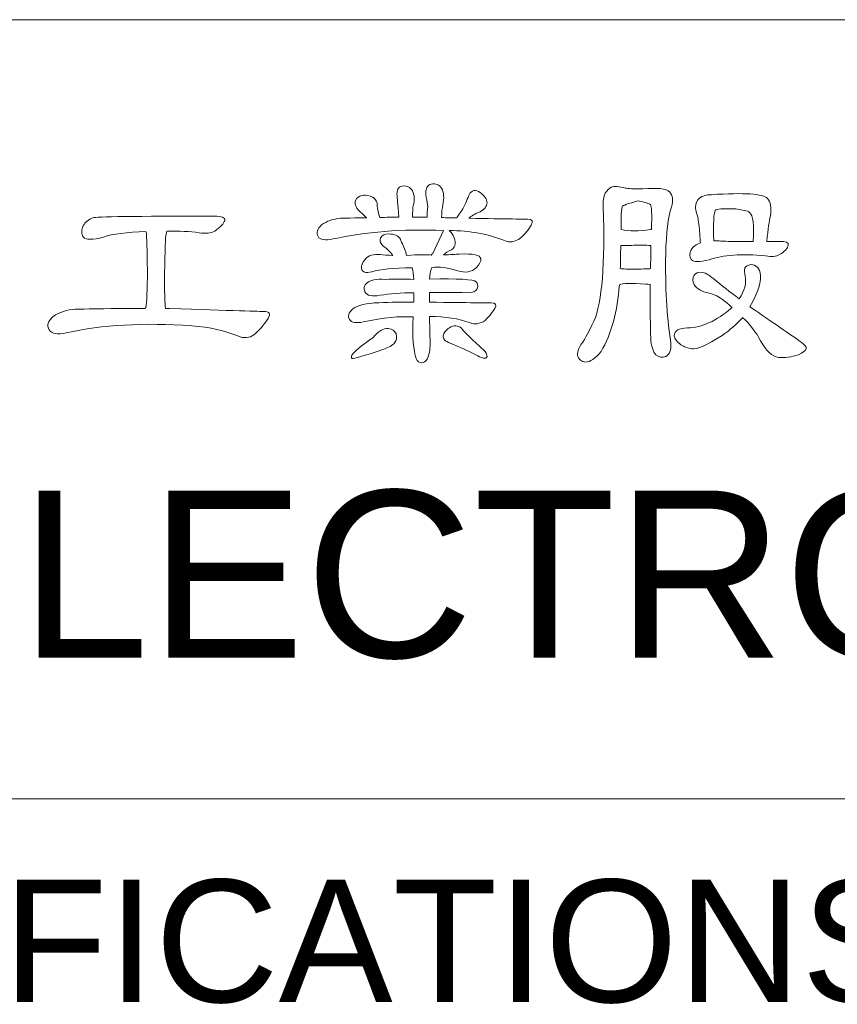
# Model space of a CAD drawing. Extents: x 889 to 1780, y -51 to 579.
# Tile 14 of 20: x 1549 to 1571, y 28 to 54. Entities that reach past the tile are written whole.
import ezdxf

# ---------------------------------------------------------------- set-up
doc = ezdxf.new("R2010")
doc.units = 0
doc.header["$LTSCALE"] = 2
doc.header["$MEASUREMENT"] = 0
doc.layers.get('0').update_dxf_attribs({"linetype": 'CONTINUOUS'})
doc.styles.add('TEXTSTYLE_1', font='ARIAL.TTF')

msp = doc.modelspace()

# ---------------------------------------------------------------- linework, layer by layer
at = {"linetype": 'Continuous', "lineweight": 5}
for p, q in [((1472.291, 54.41), (1757.291, 54.41)), ((1472.291, 33.41), (1757.291, 33.41))]:
    msp.add_line(p, q, dxfattribs=at)
for points, knots in [([(1560.021, 46.399), (1559.996, 45.861), (1560.023, 45.487), (1560.104, 45.278), (1560.104, 45.278), (1560.135, 45.2), (1560.184, 45.162), (1560.252, 45.162), (1560.252, 45.162), (1560.308, 45.162), (1560.355, 45.197), (1560.393, 45.264), (1560.393, 45.264), (1560.449, 45.372), (1560.476, 45.515), (1560.476, 45.694), (1560.476, 45.694), (1560.472, 45.963), (1560.466, 46.202), (1560.457, 46.412), (1560.457, 46.412), (1560.884, 46.412), (1561.252, 46.354), (1561.56, 46.239), (1561.56, 46.239), (1561.675, 46.188), (1561.807, 46.209), (1561.957, 46.303), (1561.957, 46.303), (1562.047, 46.392), (1562.134, 46.499), (1562.22, 46.623), (1562.22, 46.623), (1562.276, 46.73), (1562.242, 46.782), (1562.117, 46.777), (1562.117, 46.777), (1562.079, 46.777), (1561.525, 46.784), (1560.457, 46.796), (1560.457, 46.796), (1560.457, 46.89), (1560.457, 46.977), (1560.457, 47.06), (1560.457, 47.06), (1560.765, 47.064), (1561.101, 47.062), (1561.464, 47.053), (1561.464, 47.053), (1561.621, 47.053), (1561.715, 47.089), (1561.745, 47.161), (1561.745, 47.161), (1561.771, 47.239), (1561.76, 47.3), (1561.713, 47.347), (1561.713, 47.347), (1561.645, 47.412), (1561.229, 47.435), (1560.464, 47.418), (1560.464, 47.418), (1560.464, 47.533), (1560.483, 47.638), (1560.521, 47.732), (1560.521, 47.732), (1560.713, 47.757), (1560.949, 47.728), (1561.226, 47.643), (1561.226, 47.643), (1561.423, 47.578), (1561.587, 47.606), (1561.72, 47.726), (1561.72, 47.726), (1561.81, 47.815), (1561.85, 47.896), (1561.841, 47.97), (1561.841, 47.97), (1561.829, 48.071), (1561.635, 48.113), (1561.258, 48.091), (1561.258, 48.091), (1561.177, 48.087), (1561.036, 48.08), (1560.835, 48.071), (1560.835, 48.071), (1560.886, 48.123), (1560.96, 48.17), (1561.054, 48.212), (1561.054, 48.212), (1561.173, 48.302), (1561.188, 48.429), (1561.098, 48.591), (1561.098, 48.591), (1561.06, 48.656), (1561.023, 48.7), (1560.989, 48.726), (1560.989, 48.726), (1561.554, 48.726), (1562.056, 48.634), (1562.495, 48.45), (1562.495, 48.45), (1562.739, 48.36), (1562.975, 48.501), (1563.201, 48.873), (1563.201, 48.873), (1563.264, 48.98), (1563.23, 49.033), (1563.098, 49.033), (1563.098, 49.033), (1563.085, 49.033), (1562.56, 49.042), (1561.521, 49.059), (1561.521, 49.059), (1561.585, 49.123), (1561.686, 49.181), (1561.823, 49.232), (1561.823, 49.232), (1561.942, 49.297), (1562.004, 49.377), (1562.009, 49.476), (1562.009, 49.476), (1562.009, 49.57), (1561.946, 49.662), (1561.823, 49.752), (1561.823, 49.752), (1561.695, 49.833), (1561.598, 49.819), (1561.534, 49.712), (1561.534, 49.712), (1561.517, 49.662), (1561.459, 49.527), (1561.361, 49.309), (1561.361, 49.309), (1561.284, 49.207), (1561.229, 49.125), (1561.195, 49.066), (1561.195, 49.066), (1561.061, 49.07), (1560.925, 49.073), (1560.785, 49.078), (1560.785, 49.078), (1560.788, 49.12), (1560.79, 49.172), (1560.79, 49.232), (1560.79, 49.232), (1560.794, 49.27), (1560.803, 49.33), (1560.816, 49.411), (1560.816, 49.411), (1560.859, 49.604), (1560.848, 49.757), (1560.785, 49.873), (1560.785, 49.873), (1560.716, 49.967), (1560.624, 50.003), (1560.509, 49.982), (1560.509, 49.982), (1560.402, 49.956), (1560.352, 49.862), (1560.361, 49.7), (1560.361, 49.7), (1560.378, 49.61), (1560.395, 49.505), (1560.413, 49.386), (1560.413, 49.386), (1560.4, 49.27), (1560.395, 49.17), (1560.4, 49.084), (1560.4, 49.084), (1560.267, 49.089), (1560.135, 49.089), (1560.002, 49.084), (1560.002, 49.084), (1560.002, 49.264), (1560.013, 49.388), (1560.034, 49.456), (1560.034, 49.456), (1560.064, 49.602), (1560.045, 49.728), (1559.976, 49.835), (1559.976, 49.835), (1559.913, 49.916), (1559.827, 49.945), (1559.72, 49.924), (1559.72, 49.924), (1559.617, 49.898), (1559.573, 49.811), (1559.586, 49.662), (1559.586, 49.662), (1559.586, 49.636), (1559.603, 49.443), (1559.637, 49.084), (1559.637, 49.084), (1559.466, 49.089), (1559.292, 49.086), (1559.118, 49.078), (1559.118, 49.078), (1559.079, 49.194), (1559.057, 49.299), (1559.054, 49.392), (1559.054, 49.392), (1559.057, 49.443), (1559.043, 49.499), (1559.009, 49.559), (1559.009, 49.559), (1558.965, 49.615), (1558.895, 49.653), (1558.797, 49.674), (1558.797, 49.674), (1558.716, 49.687), (1558.646, 49.68), (1558.586, 49.655), (1558.586, 49.655), (1558.509, 49.617), (1558.466, 49.57), (1558.458, 49.514), (1558.458, 49.514), (1558.445, 49.42), (1558.494, 49.324), (1558.604, 49.225), (1558.604, 49.225), (1558.66, 49.17), (1558.714, 49.118), (1558.765, 49.072), (1558.765, 49.072), (1558.658, 49.076), (1558.552, 49.073), (1558.445, 49.066), (1558.445, 49.066), (1558.248, 49.061), (1558.12, 49.059), (1558.06, 49.059), (1558.06, 49.059), (1557.864, 49.042), (1557.694, 48.981), (1557.553, 48.88), (1557.553, 48.88), (1557.434, 48.773), (1557.402, 48.668), (1557.458, 48.566), (1557.458, 48.566), (1557.513, 48.476), (1557.647, 48.454), (1557.862, 48.501), (1557.862, 48.501), (1558.725, 48.694), (1559.716, 48.77), (1560.835, 48.732), (1560.835, 48.732), (1560.835, 48.732), (1560.547, 48.111), (1560.547, 48.111), (1560.547, 48.111), (1560.53, 48.098), (1560.517, 48.082), (1560.509, 48.066), (1560.509, 48.066), (1560.389, 48.078), (1560.166, 48.076), (1559.842, 48.059), (1559.842, 48.059), (1559.816, 48.174), (1559.772, 48.295), (1559.707, 48.418), (1559.707, 48.418), (1559.694, 48.443), (1559.684, 48.47), (1559.675, 48.495), (1559.675, 48.495), (1559.62, 48.589), (1559.515, 48.636), (1559.361, 48.636), (1559.361, 48.636), (1559.254, 48.636), (1559.182, 48.6), (1559.144, 48.526), (1559.144, 48.526), (1559.113, 48.463), (1559.131, 48.394), (1559.194, 48.322), (1559.194, 48.322), (1559.297, 48.257), (1559.389, 48.17), (1559.47, 48.059), (1559.47, 48.059), (1559.33, 48.064), (1559.218, 48.07), (1559.137, 48.078), (1559.137, 48.078), (1558.953, 48.104), (1558.812, 48.059), (1558.714, 47.943), (1558.714, 47.943), (1558.646, 47.862), (1558.618, 47.784), (1558.631, 47.706), (1558.631, 47.706), (1558.647, 47.604), (1558.739, 47.574), (1558.906, 47.616), (1558.906, 47.616), (1559.137, 47.685), (1559.498, 47.721), (1559.989, 47.726), (1559.989, 47.726), (1560.014, 47.649), (1560.032, 47.544), (1560.041, 47.412), (1560.041, 47.412), (1559.785, 47.416), (1559.528, 47.416), (1559.272, 47.412), (1559.272, 47.412), (1559.023, 47.425), (1558.859, 47.392), (1558.778, 47.315), (1558.778, 47.315), (1558.696, 47.248), (1558.678, 47.168), (1558.72, 47.078), (1558.72, 47.078), (1558.776, 46.972), (1558.913, 46.939), (1559.131, 46.982), (1559.131, 46.982), (1559.387, 47.025), (1559.691, 47.049), (1560.041, 47.053), (1560.041, 47.053), (1560.036, 46.972), (1560.034, 46.886), (1560.034, 46.796), (1560.034, 46.796), (1559.736, 46.8), (1559.42, 46.796), (1559.092, 46.784), (1559.092, 46.784), (1558.759, 46.771), (1558.526, 46.715), (1558.393, 46.616), (1558.393, 46.616), (1558.278, 46.515), (1558.248, 46.419), (1558.304, 46.329), (1558.304, 46.329), (1558.359, 46.247), (1558.483, 46.226), (1558.676, 46.264), (1558.676, 46.264), (1559.218, 46.38), (1559.667, 46.425), (1560.021, 46.399)], [0, 0, 0, 0, 0.011364, 0.011364, 0.011364, 0.011364, 0.022727, 0.022727, 0.022727, 0.022727, 0.034091, 0.034091, 0.034091, 0.034091, 0.045455, 0.045455, 0.045455, 0.045455, 0.056818, 0.056818, 0.056818, 0.056818, 0.068182, 0.068182, 0.068182, 0.068182, 0.079545, 0.079545, 0.079545, 0.079545, 0.090909, 0.090909, 0.090909, 0.090909, 0.102273, 0.102273, 0.102273, 0.102273, 0.113636, 0.113636, 0.113636, 0.113636, 0.125, 0.125, 0.125, 0.125, 0.136364, 0.136364, 0.136364, 0.136364, 0.147727, 0.147727, 0.147727, 0.147727, 0.159091, 0.159091, 0.159091, 0.159091, 0.170455, 0.170455, 0.170455, 0.170455, 0.181818, 0.181818, 0.181818, 0.181818, 0.193182, 0.193182, 0.193182, 0.193182, 0.204545, 0.204545, 0.204545, 0.204545, 0.215909, 0.215909, 0.215909, 0.215909, 0.227273, 0.227273, 0.227273, 0.227273, 0.238636, 0.238636, 0.238636, 0.238636, 0.25, 0.25, 0.25, 0.25, 0.261364, 0.261364, 0.261364, 0.261364, 0.272727, 0.272727, 0.272727, 0.272727, 0.284091, 0.284091, 0.284091, 0.284091, 0.295455, 0.295455, 0.295455, 0.295455, 0.306818, 0.306818, 0.306818, 0.306818, 0.318182, 0.318182, 0.318182, 0.318182, 0.329545, 0.329545, 0.329545, 0.329545, 0.340909, 0.340909, 0.340909, 0.340909, 0.352273, 0.352273, 0.352273, 0.352273, 0.363636, 0.363636, 0.363636, 0.363636, 0.375, 0.375, 0.375, 0.375, 0.386364, 0.386364, 0.386364, 0.386364, 0.397727, 0.397727, 0.397727, 0.397727, 0.409091, 0.409091, 0.409091, 0.409091, 0.420455, 0.420455, 0.420455, 0.420455, 0.431818, 0.431818, 0.431818, 0.431818, 0.443182, 0.443182, 0.443182, 0.443182, 0.454545, 0.454545, 0.454545, 0.454545, 0.465909, 0.465909, 0.465909, 0.465909, 0.477273, 0.477273, 0.477273, 0.477273, 0.488636, 0.488636, 0.488636, 0.488636, 0.5, 0.5, 0.5, 0.5, 0.511364, 0.511364, 0.511364, 0.511364, 0.522727, 0.522727, 0.522727, 0.522727, 0.534091, 0.534091, 0.534091, 0.534091, 0.545455, 0.545455, 0.545455, 0.545455, 0.556818, 0.556818, 0.556818, 0.556818, 0.568182, 0.568182, 0.568182, 0.568182, 0.579545, 0.579545, 0.579545, 0.579545, 0.590909, 0.590909, 0.590909, 0.590909, 0.602273, 0.602273, 0.602273, 0.602273, 0.613636, 0.613636, 0.613636, 0.613636, 0.625, 0.625, 0.625, 0.625, 0.636364, 0.636364, 0.636364, 0.636364, 0.647727, 0.647727, 0.647727, 0.647727, 0.659091, 0.659091, 0.659091, 0.659091, 0.670455, 0.670455, 0.670455, 0.670455, 0.681818, 0.681818, 0.681818, 0.681818, 0.693182, 0.693182, 0.693182, 0.693182, 0.704545, 0.704545, 0.704545, 0.704545, 0.715909, 0.715909, 0.715909, 0.715909, 0.727273, 0.727273, 0.727273, 0.727273, 0.738636, 0.738636, 0.738636, 0.738636, 0.75, 0.75, 0.75, 0.75, 0.761364, 0.761364, 0.761364, 0.761364, 0.772727, 0.772727, 0.772727, 0.772727, 0.784091, 0.784091, 0.784091, 0.784091, 0.795455, 0.795455, 0.795455, 0.795455, 0.806818, 0.806818, 0.806818, 0.806818, 0.818182, 0.818182, 0.818182, 0.818182, 0.829545, 0.829545, 0.829545, 0.829545, 0.840909, 0.840909, 0.840909, 0.840909, 0.852273, 0.852273, 0.852273, 0.852273, 0.863636, 0.863636, 0.863636, 0.863636, 0.875, 0.875, 0.875, 0.875, 0.886364, 0.886364, 0.886364, 0.886364, 0.897727, 0.897727, 0.897727, 0.897727, 0.909091, 0.909091, 0.909091, 0.909091, 0.920455, 0.920455, 0.920455, 0.920455, 0.931818, 0.931818, 0.931818, 0.931818, 0.943182, 0.943182, 0.943182, 0.943182, 0.954545, 0.954545, 0.954545, 0.954545, 0.965909, 0.965909, 0.965909, 0.965909, 0.977273, 0.977273, 0.977273, 0.977273, 0.988636, 0.988636, 0.988636, 0.988636, 1, 1, 1, 1]), ([(1565.575, 47.264), (1565.664, 47.307), (1565.9, 47.313), (1566.279, 47.284), (1566.279, 47.284), (1566.319, 47.284), (1566.361, 47.279), (1566.408, 47.271), (1566.408, 47.271), (1566.404, 46.574), (1566.408, 46.096), (1566.42, 45.835), (1566.42, 45.835), (1566.433, 45.612), (1566.478, 45.461), (1566.555, 45.38), (1566.555, 45.38), (1566.637, 45.311), (1566.727, 45.296), (1566.824, 45.336), (1566.824, 45.336), (1566.944, 45.39), (1566.987, 45.538), (1566.953, 45.778), (1566.953, 45.778), (1566.85, 46.435), (1566.807, 47.208), (1566.824, 48.098), (1566.824, 48.098), (1566.837, 48.662), (1566.888, 49.082), (1566.978, 49.36), (1566.978, 49.36), (1567.034, 49.544), (1567.016, 49.68), (1566.927, 49.77), (1566.927, 49.77), (1566.837, 49.86), (1566.597, 49.886), (1566.209, 49.848), (1566.209, 49.848), (1565.961, 49.848), (1565.805, 49.856), (1565.741, 49.873), (1565.741, 49.873), (1565.557, 49.916), (1565.429, 49.924), (1565.357, 49.898), (1565.357, 49.898), (1565.301, 49.869), (1565.248, 49.813), (1565.196, 49.732), (1565.196, 49.732), (1565.145, 49.638), (1565.126, 49.514), (1565.138, 49.36), (1565.138, 49.36), (1565.194, 47.831), (1565.111, 46.805), (1564.889, 46.284), (1564.889, 46.284), (1564.82, 46.143), (1564.737, 45.978), (1564.638, 45.791), (1564.638, 45.791), (1564.498, 45.607), (1564.434, 45.468), (1564.447, 45.374), (1564.447, 45.374), (1564.476, 45.254), (1564.549, 45.19), (1564.665, 45.181), (1564.665, 45.181), (1564.784, 45.186), (1564.923, 45.28), (1565.081, 45.464), (1565.081, 45.464), (1565.364, 45.95), (1565.528, 46.551), (1565.575, 47.264)], [0, 0, 0, 0, 0.05, 0.05, 0.05, 0.05, 0.1, 0.1, 0.1, 0.1, 0.15, 0.15, 0.15, 0.15, 0.2, 0.2, 0.2, 0.2, 0.25, 0.25, 0.25, 0.25, 0.3, 0.3, 0.3, 0.3, 0.35, 0.35, 0.35, 0.35, 0.4, 0.4, 0.4, 0.4, 0.45, 0.45, 0.45, 0.45, 0.5, 0.5, 0.5, 0.5, 0.55, 0.55, 0.55, 0.55, 0.6, 0.6, 0.6, 0.6, 0.65, 0.65, 0.65, 0.65, 0.7, 0.7, 0.7, 0.7, 0.75, 0.75, 0.75, 0.75, 0.8, 0.8, 0.8, 0.8, 0.85, 0.85, 0.85, 0.85, 0.9, 0.9, 0.9, 0.9, 0.95, 0.95, 0.95, 0.95, 1, 1, 1, 1]), ([(1567.76, 48.398), (1567.644, 48.356), (1567.561, 48.292), (1567.51, 48.207), (1567.51, 48.207), (1567.459, 48.113), (1567.461, 48.024), (1567.516, 47.943), (1567.516, 47.943), (1567.572, 47.876), (1567.731, 47.876), (1567.991, 47.943), (1567.991, 47.943), (1568.367, 48.071), (1568.875, 48.106), (1569.516, 48.046), (1569.516, 48.046), (1569.675, 48.017), (1569.798, 48.027), (1569.888, 48.078), (1569.888, 48.078), (1570.033, 48.172), (1570.112, 48.257), (1570.125, 48.335), (1570.125, 48.335), (1570.143, 48.403), (1570.058, 48.437), (1569.876, 48.437), (1569.876, 48.437), (1569.769, 48.437), (1569.659, 48.437), (1569.549, 48.437), (1569.549, 48.437), (1569.578, 48.762), (1569.61, 48.99), (1569.645, 49.123), (1569.645, 49.123), (1569.675, 49.346), (1569.648, 49.501), (1569.567, 49.591), (1569.567, 49.591), (1569.453, 49.719), (1568.948, 49.754), (1568.055, 49.694), (1568.055, 49.694), (1567.922, 49.689), (1567.816, 49.66), (1567.734, 49.604), (1567.734, 49.604), (1567.666, 49.539), (1567.63, 49.458), (1567.626, 49.36), (1567.626, 49.36), (1567.626, 49.317), (1567.637, 49.262), (1567.657, 49.194), (1567.657, 49.194), (1567.696, 49.1), (1567.729, 48.858), (1567.754, 48.47), (1567.754, 48.47), (1567.754, 48.452), (1567.756, 48.429), (1567.76, 48.398)], [0, 0, 0, 0, 0.0625, 0.0625, 0.0625, 0.0625, 0.125, 0.125, 0.125, 0.125, 0.1875, 0.1875, 0.1875, 0.1875, 0.25, 0.25, 0.25, 0.25, 0.3125, 0.3125, 0.3125, 0.3125, 0.375, 0.375, 0.375, 0.375, 0.4375, 0.4375, 0.4375, 0.4375, 0.5, 0.5, 0.5, 0.5, 0.5625, 0.5625, 0.5625, 0.5625, 0.625, 0.625, 0.625, 0.625, 0.6875, 0.6875, 0.6875, 0.6875, 0.75, 0.75, 0.75, 0.75, 0.8125, 0.8125, 0.8125, 0.8125, 0.875, 0.875, 0.875, 0.875, 0.9375, 0.9375, 0.9375, 0.9375, 1, 1, 1, 1]), ([(1566.414, 48.752), (1566.106, 48.712), (1565.842, 48.712), (1565.62, 48.752), (1565.62, 48.752), (1565.62, 49.111), (1565.63, 49.315), (1565.651, 49.367), (1565.651, 49.367), (1565.664, 49.405), (1565.808, 49.458), (1566.081, 49.527), (1566.081, 49.527), (1566.274, 49.488), (1566.384, 49.454), (1566.414, 49.425), (1566.414, 49.425), (1566.444, 49.394), (1566.453, 49.17), (1566.44, 48.752), (1566.44, 48.752), (1566.436, 48.755), (1566.427, 48.755), (1566.414, 48.752)], [0, 0, 0, 0, 0.166667, 0.166667, 0.166667, 0.166667, 0.333333, 0.333333, 0.333333, 0.333333, 0.5, 0.5, 0.5, 0.5, 0.666667, 0.666667, 0.666667, 0.666667, 0.833333, 0.833333, 0.833333, 0.833333, 1, 1, 1, 1]), ([(1552.801, 46.623), (1552.323, 46.627), (1551.819, 46.625), (1551.29, 46.616), (1551.29, 46.616), (1551.097, 46.612), (1550.97, 46.611), (1550.911, 46.611), (1550.911, 46.611), (1550.689, 46.594), (1550.492, 46.527), (1550.322, 46.412), (1550.322, 46.412), (1550.18, 46.293), (1550.144, 46.172), (1550.212, 46.053), (1550.212, 46.053), (1550.281, 45.946), (1550.434, 45.919), (1550.674, 45.97), (1550.674, 45.97), (1551.635, 46.188), (1552.763, 46.251), (1554.058, 46.161), (1554.058, 46.161), (1554.545, 46.123), (1554.957, 46.031), (1555.295, 45.886), (1555.295, 45.886), (1555.462, 45.818), (1555.607, 45.829), (1555.731, 45.919), (1555.731, 45.919), (1555.872, 46.038), (1555.998, 46.185), (1556.109, 46.361), (1556.109, 46.361), (1556.186, 46.489), (1556.148, 46.551), (1555.993, 46.546), (1555.993, 46.546), (1555.968, 46.546), (1555.122, 46.572), (1553.456, 46.623), (1553.456, 46.623), (1553.417, 46.627), (1553.381, 46.627), (1553.346, 46.623), (1553.346, 46.623), (1553.317, 46.97), (1553.314, 47.521), (1553.341, 48.277), (1553.341, 48.277), (1553.341, 48.47), (1553.353, 48.615), (1553.379, 48.712), (1553.379, 48.712), (1553.716, 48.717), (1554.007, 48.703), (1554.251, 48.668), (1554.251, 48.668), (1554.435, 48.638), (1554.575, 48.653), (1554.673, 48.712), (1554.673, 48.712), (1554.832, 48.82), (1554.921, 48.916), (1554.942, 49.001), (1554.942, 49.001), (1554.96, 49.078), (1554.863, 49.117), (1554.654, 49.117), (1554.654, 49.117), (1552.539, 49.117), (1551.452, 49.102), (1551.391, 49.072), (1551.391, 49.072), (1551.272, 49.028), (1551.185, 48.956), (1551.129, 48.854), (1551.129, 48.854), (1551.073, 48.747), (1551.075, 48.647), (1551.135, 48.553), (1551.135, 48.553), (1551.203, 48.472), (1551.383, 48.472), (1551.674, 48.553), (1551.674, 48.553), (1551.922, 48.634), (1552.304, 48.683), (1552.821, 48.7), (1552.821, 48.7), (1552.821, 48.7), (1552.828, 48.687), (1552.828, 48.687), (1552.828, 48.687), (1552.844, 48.555), (1552.855, 48.212), (1552.859, 47.661), (1552.859, 47.661), (1552.859, 47.123), (1552.844, 46.788), (1552.815, 46.656), (1552.815, 46.656), (1552.81, 46.652), (1552.806, 46.641), (1552.801, 46.623)], [0, 0, 0, 0, 0.037037, 0.037037, 0.037037, 0.037037, 0.074074, 0.074074, 0.074074, 0.074074, 0.111111, 0.111111, 0.111111, 0.111111, 0.148148, 0.148148, 0.148148, 0.148148, 0.185185, 0.185185, 0.185185, 0.185185, 0.222222, 0.222222, 0.222222, 0.222222, 0.259259, 0.259259, 0.259259, 0.259259, 0.296296, 0.296296, 0.296296, 0.296296, 0.333333, 0.333333, 0.333333, 0.333333, 0.37037, 0.37037, 0.37037, 0.37037, 0.407407, 0.407407, 0.407407, 0.407407, 0.444444, 0.444444, 0.444444, 0.444444, 0.481481, 0.481481, 0.481481, 0.481481, 0.518519, 0.518519, 0.518519, 0.518519, 0.555556, 0.555556, 0.555556, 0.555556, 0.592593, 0.592593, 0.592593, 0.592593, 0.62963, 0.62963, 0.62963, 0.62963, 0.666667, 0.666667, 0.666667, 0.666667, 0.703704, 0.703704, 0.703704, 0.703704, 0.740741, 0.740741, 0.740741, 0.740741, 0.777778, 0.777778, 0.777778, 0.777778, 0.814815, 0.814815, 0.814815, 0.814815, 0.851852, 0.851852, 0.851852, 0.851852, 0.888889, 0.888889, 0.888889, 0.888889, 0.925926, 0.925926, 0.925926, 0.925926, 0.962963, 0.962963, 0.962963, 0.962963, 1, 1, 1, 1]), ([(1568.504, 48.437), (1568.422, 48.437), (1568.359, 48.439), (1568.312, 48.443), (1568.312, 48.443), (1568.247, 48.448), (1568.184, 48.45), (1568.119, 48.45), (1568.119, 48.45), (1568.102, 48.916), (1568.115, 49.189), (1568.157, 49.27), (1568.157, 49.27), (1568.196, 49.309), (1568.365, 49.324), (1568.664, 49.315), (1568.664, 49.315), (1568.783, 49.302), (1568.903, 49.281), (1569.023, 49.252), (1569.023, 49.252), (1569.053, 49.239), (1569.074, 49.223), (1569.087, 49.207), (1569.087, 49.207), (1569.181, 49.138), (1569.211, 48.882), (1569.177, 48.437), (1569.177, 48.437), (1568.946, 48.437), (1568.722, 48.437), (1568.504, 48.437)], [0, 0, 0, 0, 0.125, 0.125, 0.125, 0.125, 0.25, 0.25, 0.25, 0.25, 0.375, 0.375, 0.375, 0.375, 0.5, 0.5, 0.5, 0.5, 0.625, 0.625, 0.625, 0.625, 0.75, 0.75, 0.75, 0.75, 0.875, 0.875, 0.875, 0.875, 1, 1, 1, 1]), ([(1566.01, 47.687), (1565.805, 47.687), (1565.669, 47.692), (1565.6, 47.701), (1565.6, 47.701), (1565.604, 47.892), (1565.609, 48.1), (1565.613, 48.322), (1565.613, 48.322), (1565.741, 48.322), (1565.875, 48.326), (1566.017, 48.335), (1566.017, 48.335), (1566.2, 48.339), (1566.319, 48.335), (1566.369, 48.322), (1566.369, 48.322), (1566.386, 48.322), (1566.406, 48.322), (1566.427, 48.322), (1566.427, 48.322), (1566.422, 48.104), (1566.418, 47.896), (1566.414, 47.701), (1566.414, 47.701), (1566.371, 47.696), (1566.236, 47.692), (1566.01, 47.687)], [0, 0, 0, 0, 0.142857, 0.142857, 0.142857, 0.142857, 0.285714, 0.285714, 0.285714, 0.285714, 0.428571, 0.428571, 0.428571, 0.428571, 0.571429, 0.571429, 0.571429, 0.571429, 0.714286, 0.714286, 0.714286, 0.714286, 0.857143, 0.857143, 0.857143, 0.857143, 1, 1, 1, 1]), ([(1568.895, 46.386), (1569.1, 46.19), (1569.262, 45.98), (1569.381, 45.758), (1569.381, 45.758), (1569.527, 45.484), (1569.688, 45.336), (1569.863, 45.309), (1569.863, 45.309), (1570.033, 45.292), (1570.213, 45.316), (1570.401, 45.38), (1570.401, 45.38), (1570.52, 45.435), (1570.591, 45.493), (1570.612, 45.553), (1570.612, 45.553), (1570.616, 45.592), (1570.572, 45.647), (1570.477, 45.72), (1570.477, 45.72), (1570.195, 45.916), (1569.735, 46.235), (1569.094, 46.674), (1569.094, 46.674), (1569.316, 47.064), (1569.408, 47.369), (1569.369, 47.591), (1569.369, 47.591), (1569.352, 47.672), (1569.314, 47.732), (1569.253, 47.771), (1569.253, 47.771), (1569.198, 47.809), (1569.143, 47.82), (1569.087, 47.802), (1569.087, 47.802), (1569.018, 47.786), (1568.976, 47.755), (1568.959, 47.713), (1568.959, 47.713), (1568.942, 47.658), (1568.944, 47.585), (1568.965, 47.495), (1568.965, 47.495), (1569.004, 47.311), (1568.95, 47.109), (1568.805, 46.886), (1568.805, 46.886), (1568.549, 47.078), (1568.32, 47.258), (1568.119, 47.425), (1568.119, 47.425), (1567.987, 47.54), (1567.875, 47.6), (1567.785, 47.604), (1567.785, 47.604), (1567.691, 47.609), (1567.628, 47.58), (1567.594, 47.521), (1567.594, 47.521), (1567.543, 47.439), (1567.543, 47.356), (1567.594, 47.271), (1567.594, 47.271), (1567.657, 47.156), (1567.79, 47.078), (1567.991, 47.04), (1567.991, 47.04), (1568.162, 47.01), (1568.37, 46.88), (1568.612, 46.649), (1568.612, 46.649), (1568.608, 46.649), (1568.606, 46.647), (1568.606, 46.643), (1568.606, 46.643), (1568.191, 46.293), (1567.794, 46.112), (1567.415, 46.105), (1567.415, 46.105), (1567.179, 46.1), (1567.059, 46.029), (1567.055, 45.892), (1567.055, 45.892), (1567.059, 45.811), (1567.119, 45.73), (1567.234, 45.65), (1567.234, 45.65), (1567.316, 45.594), (1567.415, 45.558), (1567.529, 45.54), (1567.529, 45.54), (1567.657, 45.515), (1567.929, 45.634), (1568.343, 45.899), (1568.343, 45.899), (1568.549, 46.04), (1568.731, 46.201), (1568.888, 46.38), (1568.888, 46.38), (1568.888, 46.383), (1568.89, 46.386), (1568.895, 46.386)], [0, 0, 0, 0, 0.038462, 0.038462, 0.038462, 0.038462, 0.076923, 0.076923, 0.076923, 0.076923, 0.115385, 0.115385, 0.115385, 0.115385, 0.153846, 0.153846, 0.153846, 0.153846, 0.192308, 0.192308, 0.192308, 0.192308, 0.230769, 0.230769, 0.230769, 0.230769, 0.269231, 0.269231, 0.269231, 0.269231, 0.307692, 0.307692, 0.307692, 0.307692, 0.346154, 0.346154, 0.346154, 0.346154, 0.384615, 0.384615, 0.384615, 0.384615, 0.423077, 0.423077, 0.423077, 0.423077, 0.461538, 0.461538, 0.461538, 0.461538, 0.5, 0.5, 0.5, 0.5, 0.538462, 0.538462, 0.538462, 0.538462, 0.576923, 0.576923, 0.576923, 0.576923, 0.615385, 0.615385, 0.615385, 0.615385, 0.653846, 0.653846, 0.653846, 0.653846, 0.692308, 0.692308, 0.692308, 0.692308, 0.730769, 0.730769, 0.730769, 0.730769, 0.769231, 0.769231, 0.769231, 0.769231, 0.807692, 0.807692, 0.807692, 0.807692, 0.846154, 0.846154, 0.846154, 0.846154, 0.884615, 0.884615, 0.884615, 0.884615, 0.923077, 0.923077, 0.923077, 0.923077, 0.961538, 0.961538, 0.961538, 0.961538, 1, 1, 1, 1]), ([(1560.971, 45.713), (1561.141, 45.645), (1561.37, 45.542), (1561.655, 45.406), (1561.655, 45.406), (1561.814, 45.316), (1561.917, 45.278), (1561.964, 45.29), (1561.964, 45.29), (1562.018, 45.307), (1562.027, 45.35), (1561.989, 45.419), (1561.989, 45.419), (1561.951, 45.482), (1561.888, 45.547), (1561.803, 45.61), (1561.803, 45.61), (1561.543, 45.858), (1561.391, 46.008), (1561.348, 46.06), (1561.348, 46.06), (1561.271, 46.161), (1561.166, 46.185), (1561.034, 46.13), (1561.034, 46.13), (1560.931, 46.078), (1560.865, 46.008), (1560.835, 45.919), (1560.835, 45.919), (1560.805, 45.837), (1560.85, 45.769), (1560.971, 45.713)], [0, 0, 0, 0, 0.125, 0.125, 0.125, 0.125, 0.25, 0.25, 0.25, 0.25, 0.375, 0.375, 0.375, 0.375, 0.5, 0.5, 0.5, 0.5, 0.625, 0.625, 0.625, 0.625, 0.75, 0.75, 0.75, 0.75, 0.875, 0.875, 0.875, 0.875, 1, 1, 1, 1]), ([(1558.938, 45.848), (1558.613, 45.617), (1558.423, 45.457), (1558.368, 45.367), (1558.368, 45.367), (1558.351, 45.329), (1558.353, 45.301), (1558.374, 45.284), (1558.374, 45.284), (1558.413, 45.271), (1558.689, 45.35), (1559.201, 45.52), (1559.201, 45.52), (1559.359, 45.576), (1559.466, 45.636), (1559.521, 45.7), (1559.521, 45.7), (1559.577, 45.769), (1559.59, 45.85), (1559.559, 45.944), (1559.559, 45.944), (1559.53, 46.025), (1559.46, 46.072), (1559.348, 46.085), (1559.348, 46.085), (1559.22, 46.098), (1559.084, 46.019), (1558.938, 45.848)], [0, 0, 0, 0, 0.142857, 0.142857, 0.142857, 0.142857, 0.285714, 0.285714, 0.285714, 0.285714, 0.428571, 0.428571, 0.428571, 0.428571, 0.571429, 0.571429, 0.571429, 0.571429, 0.714286, 0.714286, 0.714286, 0.714286, 0.857143, 0.857143, 0.857143, 0.857143, 1, 1, 1, 1])]:
    msp.add_open_spline(points, degree=3, knots=knots, dxfattribs=at)

# ---------------------------------------------------------------- texts
at = {"linetype": 'Continuous', "lineweight": 5, "style": 'TEXTSTYLE_1'}
for s, height, p in [('DELTA ELECTRONICS, INC. ', 4.5, (1523.213, 37.221)), ('THESE DRAWINGS AND SPECIFICATIONS ARE THE', 3.3, (1480.841, 27.935))]:
    msp.add_text(s, height=height, dxfattribs=at).set_placement(p)

doc.saveas('drawing.dxf')
